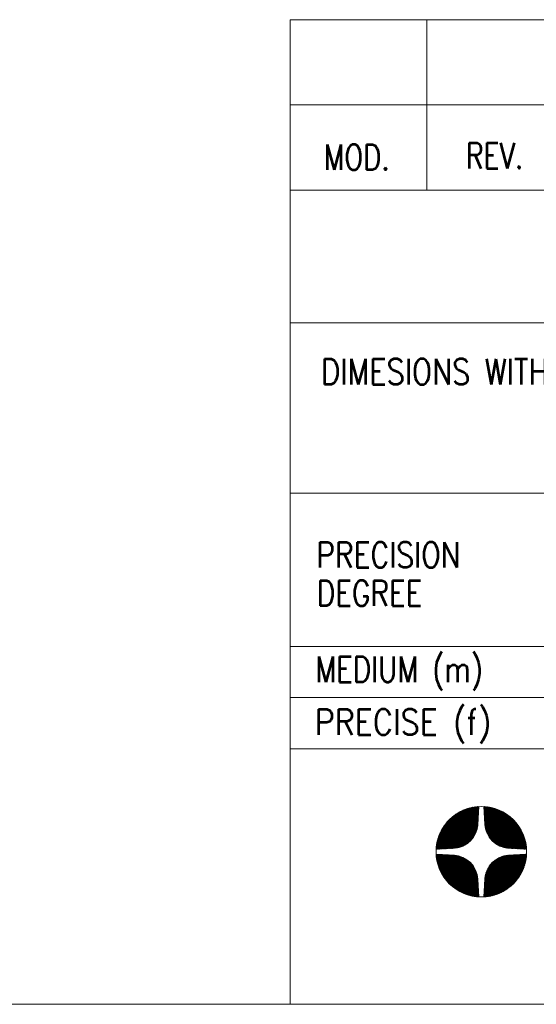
# Model space of a CAD drawing. Header units: millimetres. Extents: x 4 to 589, y 5 to 415.
# Tile 3 of 23: x 383 to 413, y 5 to 63. Entities that reach past the tile are written whole.
import ezdxf

# ---------------------------------------------------------------- set-up
doc = ezdxf.new("R2010")
doc.units = ezdxf.units.MM
doc.layers.add('1', color=7, linetype='Continuous')
doc.layers.add('256', color=7, linetype='Continuous')
doc.styles.add('blockfont', font='simplex.shx')

# ---------------------------------------------------------------- blocks, each defined once
blk = doc.blocks.new('HATCH1')
at = {"color": 5, "lineweight": 13}
for p, q in [((407.55723, 13.770071), (407.590794, 13.803635)), ((407.559137, 13.744602), (407.616806, 13.802271)), ((407.56127, 13.71936), (407.642818, 13.800908)), ((407.563624, 13.694338), (407.66883, 13.799545)), ((407.566194, 13.669533), (407.694843, 13.798182)), ((407.568974, 13.644938), (407.720855, 13.796818)), ((407.571961, 13.620549), (407.746867, 13.795455)), ((407.57515, 13.596363), (407.772879, 13.794092)), ((407.578537, 13.572374), (407.798891, 13.792729)), ((407.582117, 13.548579), (407.824904, 13.791366)), ((407.585886, 13.524973), (407.850916, 13.790002)), ((407.589842, 13.501553), (407.876928, 13.788639)), ((407.593981, 13.478316), (407.90294, 13.787276)), ((407.598298, 13.455259), (407.928952, 13.785913)), ((407.602792, 13.432377), (407.954965, 13.784549)), ((407.607459, 13.409668), (407.980977, 13.783186)), ((407.612295, 13.387129), (408.006989, 13.781823)), ((407.617299, 13.364757), (408.033001, 13.78046)), ((407.622466, 13.342549), (408.059013, 13.779096)), ((407.627796, 13.320504), (408.085026, 13.777733)), ((407.633285, 13.298617), (408.111038, 13.77637)), ((407.638931, 13.276887), (408.13705, 13.775007)), ((407.644731, 13.255312), (408.163062, 13.773643)), ((407.650683, 13.233889), (408.189074, 13.77228)), ((407.656786, 13.212617), (408.215086, 13.770917)), ((407.663037, 13.191492), (408.241099, 13.769554)), ((407.669433, 13.170513), (408.267111, 13.768191)), ((407.675974, 13.149679), (408.293123, 13.766827)), ((407.682658, 13.128986), (408.319135, 13.765464)), ((407.689481, 13.108435), (408.345147, 13.764101)), ((407.696444, 13.088022), (408.37116, 13.762738)), ((407.703544, 13.067746), (408.397172, 13.761374)), ((407.710779, 13.047606), (408.423184, 13.760011)), ((407.718148, 13.0276), (408.449196, 13.758648)), ((407.72565, 13.007727), (408.475208, 13.757285)), ((407.733284, 12.987984), (408.501221, 13.755921)), ((407.741046, 12.968372), (408.527233, 13.754558)), ((407.748938, 12.948888), (408.553245, 13.753195)), ((407.756956, 12.929531), (408.579257, 13.751832)), ((407.7651, 12.9103), (408.605116, 13.750315)), ((407.773369, 12.891193), (408.630566, 13.74839)), ((407.781762, 12.87221), (408.65562, 13.746068)), ((407.790277, 12.85335), (408.680293, 13.743366)), ((407.798913, 12.834611), (408.704602, 13.740299)), ((407.80767, 12.815992), (408.728558, 13.73688)), ((407.816546, 12.797492), (408.752176, 13.733123)), ((407.82554, 12.779111), (408.775466, 13.729037)), ((407.834652, 12.760848), (408.79844, 13.724635)), ((407.84388, 12.7427), (408.821106, 13.719927)), ((407.853224, 12.724669), (408.843475, 13.71492)), ((407.862682, 12.706752), (408.865555, 13.709624)), ((407.872255, 12.688949), (408.887353, 13.704047)), ((407.881941, 12.671259), (408.908878, 13.698197)), ((407.891739, 12.653682), (408.930136, 13.692079)), ((407.901649, 12.636217), (408.951133, 13.685701)), ((407.91167, 12.618862), (408.971876, 13.679068)), ((407.921801, 12.601618), (408.99237, 13.672187)), ((407.932042, 12.584484), (409.012621, 13.665062)), ((407.942393, 12.567459), (409.032633, 13.657699)), ((407.952851, 12.550542), (409.052411, 13.650102)), ((407.963418, 12.533733), (409.07196, 13.642275)), ((407.974092, 12.517032), (409.091283, 13.634223)), ((407.984873, 12.500437), (409.110385, 13.62595)), ((407.99576, 12.483949), (409.129269, 13.617458)), ((408.006753, 12.467567), (409.147939, 13.608753)), ((408.017851, 12.45129), (409.166397, 13.599835)), ((408.029055, 12.435118), (409.184647, 13.59071)), ((408.040363, 12.41905), (409.202691, 13.581379)), ((408.051775, 12.403087), (409.220533, 13.571845)), ((408.06329, 12.387227), (409.238174, 13.56211)), ((408.07491, 12.371471), (409.255617, 13.552178)), ((408.086632, 12.355817), (409.272864, 13.54205)), ((408.098457, 12.340267), (409.289917, 13.531727)), ((408.110384, 12.324819), (409.306779, 13.521213)), ((408.122413, 12.309473), (409.32345, 13.510509)), ((408.134545, 12.294229), (409.339932, 13.499616)), ((408.146777, 12.279086), (409.356228, 13.488536)), ((408.159112, 12.264045), (409.372337, 13.47727)), ((408.171547, 12.249104), (409.388263, 13.46582)), ((408.184083, 12.234265), (409.404005, 13.454187)), ((408.19672, 12.219527), (409.419565, 13.442372)), ((408.209457, 12.204889), (409.434944, 13.430375)), ((408.222295, 12.190351), (409.450142, 13.418198)), ((408.235233, 12.175914), (409.465162, 13.405842)), ((408.248272, 12.161577), (409.480002, 13.393307)), ((408.26141, 12.14734), (409.494664, 13.380594)), ((408.274649, 12.133203), (409.509148, 13.367702)), ((408.287987, 12.119166), (409.523455, 13.354634)), ((408.301425, 12.105228), (409.537585, 13.341388)), ((408.314963, 12.091391), (409.551538, 13.327966)), ((408.3286, 12.077653), (409.565314, 13.314367)), ((408.342338, 12.064015), (409.578914, 13.300591)), ((408.356175, 12.050477), (409.592337, 13.286639)), ((408.370112, 12.037038), (409.605583, 13.27251)), ((408.384149, 12.0237), (409.618652, 13.258203)), ((408.398285, 12.010461), (409.631544, 13.24372)), ((408.412522, 11.997322), (409.644258, 13.229058)), ((408.426859, 11.984284), (409.656794, 13.214219)), ((408.441296, 11.971345), (409.669151, 13.1992)), ((408.455833, 11.958507), (409.681328, 13.184002)), ((408.47047, 11.945769), (409.693326, 13.168624)), ((408.485209, 11.933132), (409.705142, 13.153065)), ((408.500047, 11.920595), (409.716776, 13.137323)), ((408.514987, 11.908159), (409.728226, 13.121398)), ((408.530028, 11.895825), (409.739493, 13.105289)), ((408.54517, 11.883592), (409.750573, 13.088995)), ((408.560414, 11.87146), (409.761467, 13.072513)), ((408.57576, 11.85943), (409.772172, 13.055842)), ((408.591208, 11.847503), (409.782687, 13.038982)), ((408.606758, 11.835677), (409.79301, 13.021929)), ((408.622411, 11.823955), (409.803139, 13.004683)), ((408.638167, 11.812335), (409.813072, 12.98724)), ((408.654026, 11.800819), (409.822807, 12.9696)), ((408.669989, 11.789407), (409.832342, 12.951759)), ((408.686056, 11.778099), (409.841673, 12.933716)), ((408.702228, 11.766895), (409.8508, 12.915467)), ((408.718504, 11.755796), (409.859718, 12.897009)), ((408.734886, 11.744803), (409.868424, 12.878341)), ((408.751374, 11.733915), (409.876917, 12.859457)), ((408.767968, 11.723134), (409.885191, 12.840356)), ((408.78467, 11.712459), (409.893244, 12.821034)), ((408.801478, 11.701892), (409.901071, 12.801486)), ((408.818394, 11.691433), (409.908669, 12.781708)), ((408.835419, 11.681083), (409.916033, 12.761697)), ((408.852553, 11.670841), (409.923159, 12.741447)), ((408.869797, 11.660709), (409.930041, 12.720954)), ((408.887151, 11.650688), (409.936674, 12.700212)), ((408.904616, 11.640778), (409.943053, 12.679215)), ((408.922192, 11.630979), (409.949172, 12.657959)), ((408.939882, 11.621293), (409.955024, 12.636435)), ((408.957684, 11.61172), (409.960602, 12.614637)), ((408.9756, 11.602261), (409.965899, 12.592559)), ((408.993632, 11.592916), (409.970906, 12.570191)), ((409.011778, 11.583688), (409.975616, 12.547525)), ((409.030042, 11.574576), (409.980019, 12.524553)), ((409.048422, 11.565581), (409.984106, 12.501264)), ((409.066922, 11.556705), (409.987865, 12.477648)), ((409.08554, 11.547948), (409.991284, 12.453692)), ((409.104279, 11.539311), (409.994353, 12.429385)), ((409.123139, 11.530795), (409.997056, 12.404713)), ((409.142121, 11.522402), (409.999379, 12.379661)), ((409.161227, 11.514133), (410.001306, 12.354212)), ((409.180458, 11.505988), (410.002824, 12.328355)), ((409.199814, 11.497969), (410.004187, 12.302342)), ((409.219298, 11.490078), (410.005551, 12.27633)), ((409.23891, 11.482314), (410.006914, 12.250318)), ((409.258652, 11.474681), (410.008277, 12.224306)), ((409.278525, 11.467178), (410.00964, 12.198294)), ((409.29853, 11.459808), (410.011004, 12.172282)), ((409.31867, 11.452573), (410.012367, 12.146269)), ((409.338945, 11.445472), (410.01373, 12.120257)), ((409.359357, 11.438509), (410.015093, 12.094245)), ((409.379909, 11.431685), (410.016457, 12.068233)), ((409.4006, 11.425001), (410.01782, 12.042221)), ((409.421434, 11.41846), (410.019183, 12.016209)), ((409.442412, 11.412062), (410.020546, 11.990196)), ((409.463537, 11.405811), (410.02191, 11.964184)), ((409.484809, 11.399708), (410.023273, 11.938172)), ((409.506231, 11.393755), (410.024636, 11.91216)), ((409.527806, 11.387954), (410.025999, 11.886148)), ((409.549535, 11.382308), (410.027363, 11.860135)), ((409.571421, 11.376818), (410.028726, 11.834123)), ((409.593466, 11.371488), (410.030089, 11.808111)), ((409.615673, 11.36632), (410.031452, 11.782099)), ((409.638044, 11.361316), (410.032815, 11.756087)), ((409.660583, 11.356479), (410.034179, 11.730075)), ((409.683291, 11.351811), (410.035542, 11.704062)), ((409.706172, 11.347317), (410.036905, 11.67805)), ((409.729229, 11.342999), (410.038268, 11.652038)), ((409.752466, 11.33886), (410.039632, 11.626026)), ((409.775885, 11.334903), (410.040995, 11.600014)), ((409.799489, 11.331133), (410.042358, 11.574001)), ((409.823284, 11.327552), (410.043721, 11.547989)), ((409.847272, 11.324165), (410.045085, 11.521977)), ((409.871458, 11.320975), (410.046448, 11.495965)), ((409.895846, 11.317988), (410.047811, 11.469953)), ((409.92044, 11.315206), (410.049174, 11.443941)), ((409.945245, 11.312636), (410.050538, 11.417928)), ((409.970265, 11.310281), (410.051901, 11.391916)), ((409.995507, 11.308147), (410.053264, 11.365904)), ((410.020975, 11.306239), (410.054627, 11.339892))]:
    blk.add_line(p, q, dxfattribs=at)
blk = doc.blocks.new('HATCH3')
at = {"color": 5, "lineweight": 13}
for p, q in [((407.555755, 14.11871), (410.043497, 16.606453)), ((407.557723, 14.148055), (410.014153, 16.604484)), ((407.560049, 14.177755), (409.984452, 16.602159)), ((407.562745, 14.207827), (409.95438, 16.599463)), ((407.565828, 14.238286), (409.923922, 16.59638)), ((407.569314, 14.269147), (409.89306, 16.592893)), ((407.570955, 14.106536), (410.055672, 16.591253)), ((407.573222, 14.30043), (409.861777, 16.588986)), ((407.577571, 14.332154), (409.830053, 16.584637)), ((407.582382, 14.364341), (409.797866, 16.579826)), ((407.58768, 14.397015), (409.765193, 16.574528)), ((407.59349, 14.4302), (409.732008, 16.568718)), ((407.599841, 14.463926), (409.698282, 16.562367)), ((407.599845, 14.10805), (410.054158, 16.562363)), ((407.606764, 14.498225), (409.663983, 16.555444)), ((407.614294, 14.533131), (409.629077, 16.547913)), ((407.622471, 14.568683), (409.593524, 16.539736)), ((407.628734, 14.109564), (410.052644, 16.533474)), ((407.63134, 14.604927), (409.557281, 16.530868)), ((407.640948, 14.641911), (409.520297, 16.52126)), ((407.651354, 14.679692), (409.482516, 16.510854)), ((407.657624, 14.111078), (410.05113, 16.504584)), ((407.662621, 14.718335), (409.443873, 16.499587)), ((407.674825, 14.757914), (409.404294, 16.487383)), ((407.686513, 14.112592), (410.049616, 16.475695)), ((407.688051, 14.798516), (409.363692, 16.474156)), ((407.702403, 14.840243), (409.321965, 16.459804)), ((407.715403, 14.114106), (410.048102, 16.446805)), ((407.718002, 14.883217), (409.278991, 16.444206)), ((407.734992, 14.927583), (409.234625, 16.427215)), ((407.744292, 14.11562), (410.046588, 16.417916)), ((407.753554, 14.97352), (409.188688, 16.408654)), ((407.773182, 14.117134), (410.045074, 16.389027)), ((407.773909, 15.02125), (409.140957, 16.388299)), ((407.79634, 15.071057), (409.091151, 16.365868)), ((407.802071, 14.118648), (410.04356, 16.360137)), ((407.821217, 15.123309), (409.038899, 16.340991)), ((407.830961, 14.120162), (410.042046, 16.331248)), ((407.849037, 15.178505), (408.983703, 16.31317)), ((407.85985, 14.121676), (410.040532, 16.302358)), ((407.880504, 15.237347), (408.924861, 16.281704)), ((407.888739, 14.12319), (410.039018, 16.273469)), ((407.91666, 15.300878), (408.861329, 16.245548)), ((407.917629, 14.124704), (410.037504, 16.244579)), ((407.946518, 14.126218), (410.03599, 16.21569)), ((407.959188, 15.370782), (408.791426, 16.20302)), ((407.975408, 14.127732), (410.034476, 16.186801)), ((408.004297, 14.129246), (410.032962, 16.157911)), ((408.011141, 15.45011), (408.712098, 16.151067)), ((408.033187, 14.130761), (410.031448, 16.129022)), ((408.062076, 14.132275), (410.029934, 16.100132)), ((408.079341, 15.545686), (408.616521, 16.082866)), ((408.090966, 14.133789), (410.02842, 16.071243)), ((408.119855, 14.135303), (410.026906, 16.042353)), ((408.148745, 14.136817), (410.025392, 16.013464)), ((408.177634, 14.138331), (410.023878, 15.984574)), ((408.189084, 15.682804), (408.479403, 15.973124)), ((408.206524, 14.139845), (410.022364, 15.955685)), ((408.235413, 14.141359), (410.02085, 15.926796)), ((408.264302, 14.142873), (410.019336, 15.897906)), ((408.293192, 14.144387), (410.017822, 15.869017)), ((408.322081, 14.145901), (410.016308, 15.840127)), ((408.350971, 14.147415), (410.014794, 15.811238)), ((408.37986, 14.148929), (410.01328, 15.782348)), ((408.40875, 14.150443), (410.011766, 15.753459)), ((408.437639, 14.151957), (410.010252, 15.724569)), ((408.466529, 14.153471), (410.008738, 15.69568)), ((408.495418, 14.154985), (410.007224, 15.666791)), ((408.524308, 14.156499), (410.00571, 15.637901)), ((408.553197, 14.158013), (410.004196, 15.609012)), ((408.582087, 14.159527), (410.002682, 15.580122)), ((408.611255, 14.16132), (410.000889, 15.550954)), ((408.641051, 14.163741), (409.998468, 15.521158)), ((408.671522, 14.166837), (409.995372, 15.490686)), ((408.702721, 14.17066), (409.991549, 15.459488)), ((408.734708, 14.175272), (409.986937, 15.427501)), ((408.767555, 14.180743), (409.981466, 15.394654)), ((408.801346, 14.187159), (409.97505, 15.360863)), ((408.836181, 14.194619), (409.96759, 15.326027)), ((408.872184, 14.203245), (409.958963, 15.290025)), ((408.909502, 14.213189), (409.94902, 15.252706)), ((408.948327, 14.224638), (409.937571, 15.213882)), ((408.988899, 14.237835), (409.924374, 15.173309)), ((409.031541, 14.253102), (409.909107, 15.130667)), ((409.076694, 14.270878), (409.89133, 15.085515)), ((409.124992, 14.291801), (409.870408, 15.037217)), ((409.177412, 14.316846), (409.845363, 14.984797)), ((409.235605, 14.347663), (409.814545, 14.926604)), ((409.302814, 14.387497), (409.774712, 14.859395)), ((409.387599, 14.444906), (409.717302, 14.77461))]:
    blk.add_line(p, q, dxfattribs=at)
blk = doc.blocks.new('HATCH5')
at = {"color": 5, "lineweight": 13}
for p, q in [((410.358574, 16.571414), (410.392138, 16.604978)), ((410.359937, 16.545402), (410.417607, 16.603071)), ((410.3613, 16.519389), (410.442849, 16.600938)), ((410.362663, 16.493377), (410.46787, 16.598584)), ((410.364027, 16.467365), (410.492676, 16.596015)), ((410.36539, 16.441353), (410.517271, 16.593234)), ((410.366753, 16.415341), (410.541659, 16.590247)), ((410.368116, 16.389329), (410.565846, 16.587058)), ((410.36948, 16.363316), (410.589835, 16.583672)), ((410.370843, 16.337304), (410.61363, 16.580092)), ((410.372206, 16.311292), (410.637236, 16.576322)), ((410.373569, 16.28528), (410.660655, 16.572366)), ((410.374933, 16.259268), (410.683892, 16.568227)), ((410.376296, 16.233256), (410.70695, 16.56391)), ((410.377659, 16.207243), (410.729832, 16.559416)), ((410.379022, 16.181231), (410.752541, 16.55475)), ((410.380386, 16.155219), (410.77508, 16.549913)), ((410.381749, 16.129207), (410.797452, 16.54491)), ((410.383112, 16.103195), (410.819659, 16.539742)), ((410.384475, 16.077182), (410.841705, 16.534412)), ((410.385839, 16.05117), (410.863591, 16.528923)), ((410.387202, 16.025158), (410.885321, 16.523278)), ((410.388565, 15.999146), (410.906896, 16.517477)), ((410.389928, 15.973134), (410.928319, 16.511525)), ((410.391292, 15.947122), (410.949592, 16.505422)), ((410.392655, 15.921109), (410.970717, 16.499172)), ((410.394018, 15.895097), (410.991696, 16.492775)), ((410.395381, 15.869085), (411.01253, 16.486234)), ((410.396744, 15.843073), (411.033222, 16.479551)), ((410.398108, 15.817061), (411.053774, 16.472727)), ((410.399471, 15.791049), (411.074187, 16.465764)), ((410.400834, 15.765036), (411.094462, 16.458664)), ((410.402197, 15.739024), (411.114602, 16.451429)), ((410.403561, 15.713012), (411.134608, 16.44406)), ((410.404924, 15.687), (411.154482, 16.436558)), ((410.406287, 15.660988), (411.174224, 16.428925)), ((410.40765, 15.634975), (411.193837, 16.421162)), ((410.409014, 15.608963), (411.213321, 16.41327)), ((410.410377, 15.582951), (411.232678, 16.405252)), ((410.411893, 15.557092), (411.251909, 16.397108)), ((410.413819, 15.531642), (411.271015, 16.388839)), ((410.416141, 15.506589), (411.289998, 16.380446)), ((410.418843, 15.481915), (411.308859, 16.371931)), ((410.42191, 15.457607), (411.327598, 16.363295)), ((410.425328, 15.43365), (411.346217, 16.354538)), ((410.429086, 15.410032), (411.364716, 16.345662)), ((410.433171, 15.386742), (411.383097, 16.336668)), ((410.437573, 15.363769), (411.401361, 16.327556)), ((410.442282, 15.341102), (411.419508, 16.318328)), ((410.447289, 15.318733), (411.43754, 16.308984)), ((410.452584, 15.296654), (411.455457, 16.299526)), ((410.458161, 15.274855), (411.47326, 16.289953)), ((410.464012, 15.25333), (411.490949, 16.280267)), ((410.47013, 15.232073), (411.508526, 16.270469)), ((410.476508, 15.211075), (411.525992, 16.260559)), ((410.48314, 15.190332), (411.543346, 16.250538)), ((410.490022, 15.169838), (411.56059, 16.240407)), ((410.497146, 15.149588), (411.577724, 16.230166)), ((410.50451, 15.129575), (411.59475, 16.219815)), ((410.512107, 15.109797), (411.611666, 16.209357)), ((410.519933, 15.090248), (411.628475, 16.19879)), ((410.527985, 15.070925), (411.645177, 16.188116)), ((410.536259, 15.051823), (411.661771, 16.177335)), ((410.54475, 15.032939), (411.67826, 16.166448)), ((410.553456, 15.014269), (411.694642, 16.155455)), ((410.562373, 14.995811), (411.710919, 16.144357)), ((410.571499, 14.977561), (411.727091, 16.133153)), ((410.58083, 14.959517), (411.743158, 16.121845)), ((410.590364, 14.941676), (411.759122, 16.110433)), ((410.600098, 14.924034), (411.774982, 16.098918)), ((410.610031, 14.906591), (411.790738, 16.087299)), ((410.620159, 14.889344), (411.806391, 16.075576)), ((410.630481, 14.872291), (411.821942, 16.063751)), ((410.640995, 14.85543), (411.83739, 16.051824)), ((410.6517, 14.838759), (411.852736, 16.039795)), ((410.662593, 14.822276), (411.86798, 16.027664)), ((410.673673, 14.805981), (411.883123, 16.015431)), ((410.684938, 14.789871), (411.898164, 16.003097)), ((410.696388, 14.773946), (411.913104, 15.990661)), ((410.708022, 14.758203), (411.927943, 15.978125)), ((410.719837, 14.742643), (411.942682, 15.965488)), ((410.731833, 14.727265), (411.95732, 15.952751)), ((410.74401, 14.712066), (411.971857, 15.939913)), ((410.756367, 14.697047), (411.986294, 15.926975)), ((410.768902, 14.682207), (412.000632, 15.913936)), ((410.781615, 14.667545), (412.014869, 15.900798)), ((410.794506, 14.65306), (412.029006, 15.88756)), ((410.807575, 14.638753), (412.043043, 15.874221)), ((410.82082, 14.624623), (412.05698, 15.860783)), ((410.834243, 14.61067), (412.070818, 15.847245)), ((410.847842, 14.596894), (412.084556, 15.833608)), ((410.861618, 14.583294), (412.098194, 15.81987)), ((410.87557, 14.569871), (412.111732, 15.806033)), ((410.889699, 14.556625), (412.12517, 15.792096)), ((410.904005, 14.543556), (412.138509, 15.778059)), ((410.918489, 14.530664), (412.151748, 15.763923)), ((410.93315, 14.51795), (412.164886, 15.749686)), ((410.94799, 14.505414), (412.177925, 15.735349)), ((410.963008, 14.493057), (412.190864, 15.720912)), ((410.978206, 14.48088), (412.203702, 15.706375)), ((410.993585, 14.468883), (412.21644, 15.691738)), ((411.009144, 14.457067), (412.229077, 15.677)), ((411.024886, 14.445433), (412.241613, 15.662161)), ((411.04081, 14.433982), (412.254049, 15.647221)), ((411.056919, 14.422716), (412.266384, 15.63218)), ((411.073214, 14.411635), (412.278617, 15.617038)), ((411.089696, 14.400741), (412.290748, 15.601794)), ((411.106366, 14.390036), (412.302778, 15.586448)), ((411.123227, 14.379522), (412.314706, 15.571)), ((411.140279, 14.369199), (412.326531, 15.55545)), ((411.157526, 14.35907), (412.338254, 15.539797)), ((411.174968, 14.349137), (412.349873, 15.524042)), ((411.192609, 14.339401), (412.361389, 15.508182)), ((411.210449, 14.329867), (412.372802, 15.492219)), ((411.228493, 14.320535), (412.38411, 15.476152)), ((411.246742, 14.311409), (412.395314, 15.45998)), ((411.265199, 14.302491), (412.406413, 15.443704)), ((411.283868, 14.293784), (412.417406, 15.427322)), ((411.302751, 14.285292), (412.428293, 15.410834)), ((411.321852, 14.277017), (412.439075, 15.39424)), ((411.341175, 14.268965), (412.449749, 15.377539)), ((411.360723, 14.261137), (412.460316, 15.36073)), ((411.3805, 14.253539), (412.470775, 15.343814)), ((411.400512, 14.246175), (412.481126, 15.326789)), ((411.420762, 14.239049), (412.491367, 15.309655)), ((411.441255, 14.232167), (412.501499, 15.292412)), ((411.461997, 14.225534), (412.51152, 15.275058)), ((411.482993, 14.219155), (412.521431, 15.257593)), ((411.50425, 14.213036), (412.53123, 15.240016)), ((411.525774, 14.207185), (412.540916, 15.222327)), ((411.547571, 14.201607), (412.550489, 15.204524)), ((411.56965, 14.19631), (412.559948, 15.186608)), ((411.592018, 14.191302), (412.569292, 15.168577)), ((411.614683, 14.186592), (412.578521, 15.15043)), ((411.637655, 14.182189), (412.587633, 15.132166)), ((411.660944, 14.178103), (412.596627, 15.113786)), ((411.684561, 14.174344), (412.605504, 15.095287)), ((411.708516, 14.170924), (412.614261, 15.076668)), ((411.732823, 14.167855), (412.622898, 15.05793)), ((411.757496, 14.165152), (412.631413, 15.03907)), ((411.782548, 14.162829), (412.639806, 15.020087)), ((411.807996, 14.160902), (412.648076, 15.000981)), ((411.833854, 14.159384), (412.65622, 14.981751)), ((411.859866, 14.158021), (412.664239, 14.962394)), ((411.885878, 14.156658), (412.672131, 14.94291)), ((411.91189, 14.155294), (412.679894, 14.923298)), ((411.937903, 14.153931), (412.687528, 14.903556)), ((411.963915, 14.152568), (412.69503, 14.883683)), ((411.989927, 14.151205), (412.7024, 14.863678)), ((412.015939, 14.149841), (412.709636, 14.843538)), ((412.041951, 14.148478), (412.716736, 14.823263)), ((412.067963, 14.147115), (412.723699, 14.802851)), ((412.093976, 14.145752), (412.730524, 14.7823)), ((412.119988, 14.144388), (412.737207, 14.761608)), ((412.146, 14.143025), (412.743749, 14.740774)), ((412.172012, 14.141662), (412.750146, 14.719796)), ((412.198024, 14.140299), (412.756397, 14.698672)), ((412.224036, 14.138935), (412.762501, 14.6774)), ((412.250049, 14.137572), (412.768454, 14.655977)), ((412.276061, 14.136209), (412.774254, 14.634403)), ((412.302073, 14.134846), (412.779901, 14.612673)), ((412.328085, 14.133482), (412.78539, 14.590787)), ((412.354097, 14.132119), (412.79072, 14.568742)), ((412.380109, 14.130756), (412.795889, 14.546535)), ((412.406122, 14.129393), (412.800893, 14.524164)), ((412.432134, 14.128029), (412.80573, 14.501626)), ((412.458146, 14.126666), (412.810397, 14.478917)), ((412.484158, 14.125303), (412.814891, 14.456036)), ((412.51017, 14.12394), (412.81921, 14.432979)), ((412.536182, 14.122576), (412.823349, 14.409743)), ((412.562195, 14.121213), (412.827305, 14.386324)), ((412.588207, 14.11985), (412.831076, 14.362719)), ((412.614219, 14.118487), (412.834657, 14.338924)), ((412.640231, 14.117123), (412.838044, 14.314936)), ((412.666243, 14.11576), (412.841233, 14.29075)), ((412.692255, 14.114397), (412.844221, 14.266362)), ((412.718268, 14.113034), (412.847003, 14.241769)), ((412.74428, 14.11167), (412.849573, 14.216964)), ((412.770292, 14.110307), (412.851928, 14.191943)), ((412.796304, 14.108944), (412.854062, 14.166701)), ((412.822316, 14.107581), (412.855969, 14.141234))]:
    blk.add_line(p, q, dxfattribs=at)
blk = doc.blocks.new('HATCH7')
at = {"color": 5, "lineweight": 13}
for p, q in [((410.357539, 11.320064), (412.842144, 13.804669)), ((410.359053, 11.348953), (412.813255, 13.803155)), ((410.360567, 11.377842), (412.784365, 13.801641)), ((410.362081, 11.406732), (412.755476, 13.800126)), ((410.363595, 11.435621), (412.726587, 13.798612)), ((410.365109, 11.464511), (412.697697, 13.797098)), ((410.366623, 11.4934), (412.668808, 13.795584)), ((410.368137, 11.52229), (412.639918, 13.79407)), ((410.369601, 11.30475), (412.857458, 13.792607)), ((410.369651, 11.551179), (412.611029, 13.792556)), ((410.371165, 11.580069), (412.582139, 13.791042)), ((410.372679, 11.608958), (412.55325, 13.789528)), ((410.374194, 11.637847), (412.524361, 13.788014)), ((410.375708, 11.666737), (412.495471, 13.7865)), ((410.377222, 11.695626), (412.466582, 13.784986)), ((410.378736, 11.724516), (412.437692, 13.783472)), ((410.38025, 11.753405), (412.408803, 13.781958)), ((410.381764, 11.782295), (412.379913, 13.780444)), ((410.383278, 11.811184), (412.351024, 13.77893)), ((410.384792, 11.840074), (412.322135, 13.777416)), ((410.386306, 11.868963), (412.293245, 13.775902)), ((410.38782, 11.897852), (412.264356, 13.774388)), ((410.389334, 11.926742), (412.235466, 13.772874)), ((410.390848, 11.955631), (412.206577, 13.77136)), ((410.392362, 11.984521), (412.177687, 13.769846)), ((410.393876, 12.01341), (412.148798, 13.768332)), ((410.39539, 12.0423), (412.119908, 13.766818)), ((410.396904, 12.071189), (412.091019, 13.765304)), ((410.398418, 12.100079), (412.06213, 13.76379)), ((410.398944, 11.306718), (412.855491, 13.763264)), ((410.399932, 12.128968), (412.03324, 13.762276)), ((410.401446, 12.157857), (412.004351, 13.760762)), ((410.40296, 12.186747), (411.975461, 13.759248)), ((410.404474, 12.215636), (411.946572, 13.757734)), ((410.405988, 12.244526), (411.917682, 13.75622)), ((410.407502, 12.273415), (411.888793, 13.754706)), ((410.409016, 12.302305), (411.859904, 13.753192)), ((410.41053, 12.331194), (411.831014, 13.751678)), ((410.412325, 12.360364), (411.801844, 13.749883)), ((410.414748, 12.390163), (411.772045, 13.74746)), ((410.417847, 12.420637), (411.741571, 13.744362)), ((410.421673, 12.451838), (411.71037, 13.740536)), ((410.426287, 12.483828), (411.67838, 13.735921)), ((410.428644, 11.309042), (412.853167, 13.733565)), ((410.431762, 12.516679), (411.64553, 13.730446)), ((410.438181, 12.550473), (411.611735, 13.724027)), ((410.445645, 12.585313), (411.576896, 13.716563)), ((410.454276, 12.621319), (411.540889, 13.707932)), ((410.458714, 11.311737), (412.850472, 13.703494)), ((410.464225, 12.658643), (411.503565, 13.697983)), ((410.47568, 12.697474), (411.464735, 13.686528)), ((410.488884, 12.738053), (411.424155, 13.673324)), ((410.489171, 11.314818), (412.84739, 13.673037)), ((410.504159, 12.780703), (411.381505, 13.65805)), ((410.520031, 11.318303), (412.843905, 13.642177)), ((410.521946, 12.825866), (411.336342, 13.640262)), ((410.542881, 12.874177), (411.288031, 13.619327)), ((410.551313, 11.322209), (412.839999, 13.610896)), ((410.567944, 12.926615), (411.235594, 13.594264)), ((410.583035, 11.326556), (412.835652, 13.579173)), ((410.598787, 12.984833), (411.177375, 13.563422)), ((410.61522, 11.331366), (412.830843, 13.546988)), ((410.638663, 13.052085), (411.110124, 13.523545)), ((410.647892, 11.336662), (412.825547, 13.514317)), ((410.681075, 11.34247), (412.819739, 13.481133)), ((410.696171, 13.136968), (411.02524, 13.466037)), ((410.714799, 11.348818), (412.81339, 13.447409)), ((410.749096, 11.355739), (412.806469, 13.413113)), ((410.783999, 11.363268), (412.798941, 13.378209)), ((410.81955, 11.371442), (412.790766, 13.342659)), ((410.85579, 11.380308), (412.7819, 13.306418)), ((410.892772, 11.389914), (412.772295, 13.269437)), ((410.93055, 11.400316), (412.761892, 13.231659)), ((410.969189, 11.41158), (412.750628, 13.193019)), ((411.008764, 11.42378), (412.738428, 13.153444)), ((411.049363, 11.437003), (412.725205, 13.112846)), ((411.091086, 11.451351), (412.710858, 13.071123)), ((411.134055, 11.466944), (412.695264, 13.028154)), ((411.178415, 11.483929), (412.678279, 12.983793)), ((411.224346, 11.502485), (412.659724, 12.937862)), ((411.27207, 11.522833), (412.639376, 12.890139)), ((411.321868, 11.545256), (412.616953, 12.840341)), ((411.37411, 11.570122), (412.592086, 12.788098)), ((411.429294, 11.597931), (412.564277, 12.732914)), ((411.488121, 11.629382), (412.532826, 12.674088)), ((411.551633, 11.665519), (412.49669, 12.610576)), ((411.621508, 11.708019), (412.454189, 12.5407)), ((411.700793, 11.759928), (412.40228, 12.461415)), ((411.796286, 11.828046), (412.334163, 12.365922)), ((411.933104, 11.937489), (412.22472, 12.229104))]:
    blk.add_line(p, q, dxfattribs=at)
blk = doc.blocks.new('TabularNote1')
at = {"layer": '1', "color": 172, "linetype": 'Continuous', "lineweight": 18}
for p, q in [((399.000014, 62.794269), (407.000014, 62.794269)), ((399.000014, 62.794269), (399.000014, 57.794269)), ((407.000014, 62.794269), (407.000014, 57.794269)), ((407.000014, 62.794269), (415.000014, 62.794269)), ((399.000014, 57.794269), (407.000014, 57.794269)), ((407.000014, 57.794269), (415.000014, 57.794269))]:
    blk.add_line(p, q, dxfattribs=at)

msp = doc.modelspace()

# ---------------------------------------------------------------- linework, layer by layer
at = {"layer": '256', "color": 3, "linetype": 'Continuous', "lineweight": 18}
for p, q in [((399, 59.794), (399, 5)), ((399, 52.794), (589, 52.794)), ((399, 45), (407, 45)), ((407, 45), (415, 45)), ((399, 20), (414, 20)), ((15, 5), (589, 5))]:
    msp.add_line(p, q, dxfattribs=at)
at = {"layer": '256', "color": 4, "linetype": 'Continuous', "lineweight": 18}
for p, q in [((407, 59.794), (407, 52.794)), ((399, 57.794), (589, 57.794)), ((399, 35), (589, 35)), ((399, 26), (414, 26)), ((399, 23), (414, 23))]:
    msp.add_line(p, q, dxfattribs=at)
at = {"layer": '256', "color": 5, "linetype": 'Continuous', "lineweight": 18}
for p, q in [((410.003, 15.579), (410.057, 16.612)), ((410.411, 15.579), (410.356, 16.612)), ((408.583, 14.16), (407.55, 14.105)), ((411.83, 14.16), (412.863, 14.105)), ((408.583, 13.752), (407.55, 13.806)), ((411.83, 13.752), (412.863, 13.806)), ((410.003, 12.332), (410.057, 11.299)), ((410.411, 12.332), (410.356, 11.299))]:
    msp.add_line(p, q, dxfattribs=at)
msp.add_circle((410.207, 13.956), 2.656, dxfattribs=at)
for centre, start, end in [((408.505, 15.658), 273, 357), ((411.909, 15.658), 183, 267), ((408.505, 12.254), 3, 87), ((411.909, 12.254), 93, 177)]:
    msp.add_arc(centre, 1.5, start, end, dxfattribs=at)

# ---------------------------------------------------------------- block references
at = {"layer": '1', "color": 172, "linetype": 'Continuous', "lineweight": 18}
msp.add_blockref('TabularNote1', (0, 0), dxfattribs=at)
at = {"layer": '256', "color": 5, "linetype": 'Continuous', "lineweight": 13}
for name in ['HATCH3', 'HATCH5', 'HATCH1', 'HATCH7']:
    msp.add_blockref(name, (0, 0), dxfattribs=at)

# ---------------------------------------------------------------- texts
at = {"layer": '256', "color": 1, "linetype": 'Continuous', "lineweight": 13, "char_height": 2, "attachment_point": 8, "line_spacing_factor": 0.903614, "style": 'blockfont'}
for insert in [(403.045, 58.077), (411.123, 57.976)]:
    msp.add_mtext('\\W0.9844; ', dxfattribs=dict(at, insert=insert))
at = {"layer": '256', "color": 4, "linetype": 'Continuous', "lineweight": 13, "char_height": 1.5, "line_spacing_factor": 0.903614, "style": 'blockfont'}
for s, insert, attachment_point in [('\\W0.7821;MOD.', (402.899, 53.972), 8), ('\\W0.7742;REV.', (410.98, 54.058), 8), ('\\W0.8308;DIMESIONS WITHOUT TOLERANCE DEGREE:', (400.799, 41.383), 7), ('\\W0.8120;PRECISION', (400.517, 30.63), 7), ('\\W0.8036;DEGREE', (400.545, 28.38), 7), ('\\W0.7974;MEDIUM (m)', (400.459, 23.417), 7), ('\\W0.8715;PRECISE (f)', (400.422, 20.318), 7)]:
    msp.add_mtext(s, dxfattribs=dict(at, insert=insert, attachment_point=attachment_point))

doc.saveas('drawing.dxf')
